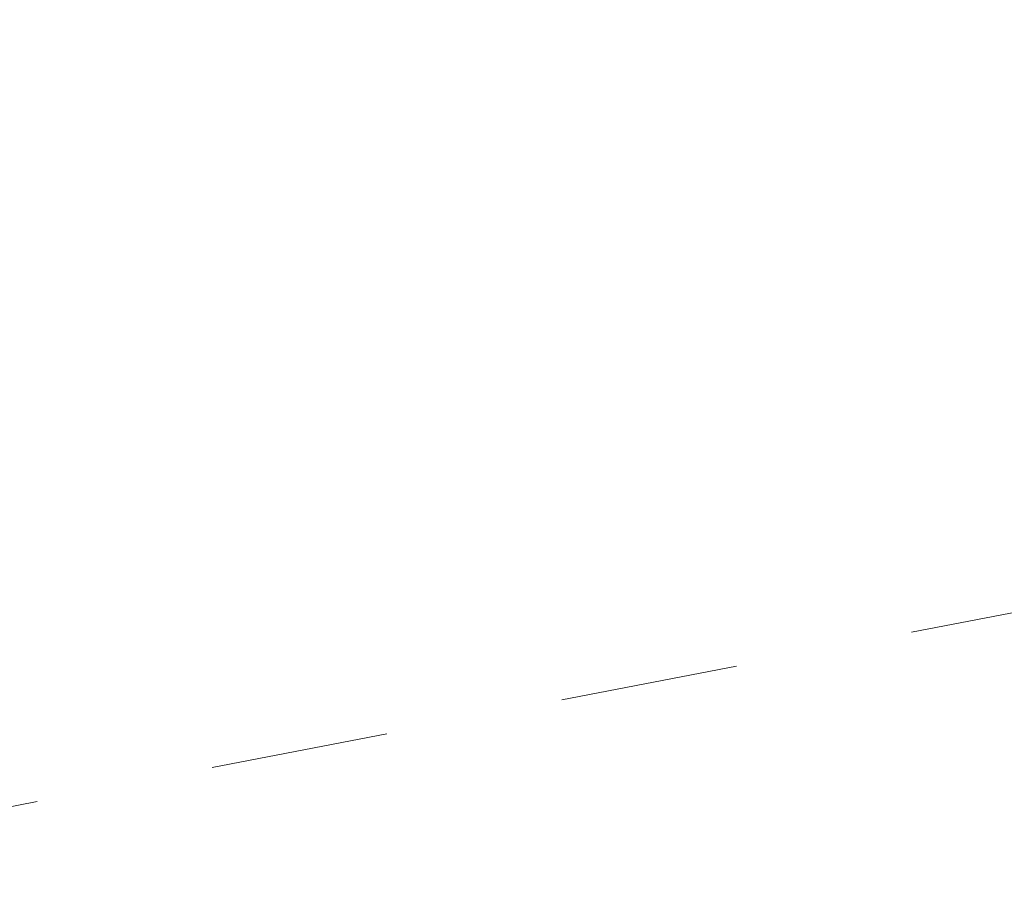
# Model space of a CAD drawing. Header units: metres. Extents: x 5504996 to 5514259, y 5943254 to 5951281.
# Tile 140 of 256: x 5509514.36 to 5509517.12, y 5947792.08 to 5947794.5. Entities that reach past the tile are written whole.
import ezdxf

# ---------------------------------------------------------------- set-up
doc = ezdxf.new("R2010")
doc.units = ezdxf.units.M
doc.linetypes.add('L_0_03', pattern=[1, 0.5, -0.5])
doc.layers.add('EGB_KonturUzytkuGruntowego', color=7, linetype='L_0_03', lineweight=18, true_color=0x008000)

msp = doc.modelspace()

# ---------------------------------------------------------------- linework, layer by layer
at = {"layer": 'EGB_KonturUzytkuGruntowego', "color": 96, "linetype": 'L_0_03', "lineweight": 18, "true_color": 0x008000, "flags": 128}
msp.add_lwpolyline([(5509132.11, 5947722.74), (5509138.95, 5947723.71), (5509174.28, 5947730.59), (5509238.85, 5947743.15), (5509250.57, 5947745.43), (5509256.78, 5947746.64), (5509279.77, 5947751.07), (5509328.99, 5947760.54), (5509398.1, 5947774.41), (5509466.39, 5947787.67), (5509571.35, 5947807.56), (5509575.37, 5947864.59), (5509585.59, 5947864.33), (5509595.51, 5947812.34), (5509606.05, 5947784.07), (5509634.83, 5947756.53), (5509689.69, 5947732.73), (5509732.68, 5947714.19), (5509740.33, 5947717.31), (5509801.61, 5947664.57), (5509875.75, 5947590.67), (5509888.55, 5947577.92), (5509897.01, 5947569.49), (5509942.28, 5947505.67), (5509946.97, 5947499.05), (5509976.47, 5947457.46), (5510054.83, 5947376.31), (5510126.58, 5947283.52), (5510258.9, 5947135), (5510253.94, 5947130.54), (5510119.91, 5947281.35), (5510092.33, 5947316.78), (5510083.35, 5947328.32), (5510050.79, 5947370.13), (5510049.32, 5947372.02), (5510048.23, 5947373.15), (5509971.45, 5947452.61), (5509970.37, 5947454.13), (5509952.93, 5947478.66), (5509943.2, 5947492.35), (5509931.62, 5947508.65), (5509922, 5947522.18), (5509900.86, 5947551.93), (5509891.59, 5947564.97), (5509848.28, 5947605.27), (5509828.55, 5947626.04), (5509813.95, 5947641.41), (5509796.82, 5947659.44), (5509793.79, 5947662.05), (5509775.08, 5947678.15), (5509758.5, 5947692.42), (5509739.22, 5947709.02), (5509731.59, 5947706.43), (5509630.59, 5947750.76), (5509601.52, 5947783.63), (5509592.23, 5947807.72), (5509544.28, 5947798.09), (5509513.29, 5947792.09), (5509480.03, 5947785.51), (5509452.41, 5947780.41), (5509446.42, 5947779.31), (5509427.06, 5947775.67), (5509415.05, 5947773.41), (5509388.09, 5947768.34), (5509354.14, 5947761.93), (5509351.68, 5947761.46), (5509349.26, 5947760.87), (5509322.54, 5947754.35), (5509294.76, 5947749.17), (5509288.79, 5947748.06), (5509259.26, 5947742.55), (5509201.21, 5947731.73), (5509134.01, 5947718.79), (5509184.94, 5947617.86), (5509192.65, 5947602.56), (5509208.88, 5947553.53), (5509219.5, 5947532.81), (5509221.57, 5947527.62), (5509225.28, 5947518.3), (5509230.29, 5947505.74), (5509234.62, 5947494.99), (5509235.43, 5947492.98), (5509245.62, 5947467.67), (5509248.8, 5947458.12), (5509258.49, 5947429.05), (5509265.71, 5947407.19), (5509268.21, 5947399.6), (5509276.09, 5947375.73), (5509279.14, 5947345.6), (5509278.67, 5947325.3), (5509278.21, 5947305.75), (5509277.73, 5947285.2), (5509277.81, 5947261.49), (5509278.34, 5947225.27), (5509282.81, 5947210.39), (5509288.75, 5947190.29), (5509306.08, 5947132.06), (5509317.35, 5947112.7), (5509319.32, 5947109.54), (5509328.96, 5947092.96), (5509391.48, 5946985.42), (5509466.85, 5946903.15), (5509481.04, 5946887.66), (5509516.37, 5946855.62), (5509531.42, 5946841.97), (5509544.33, 5946838.38), (5509546.44, 5946830.79), (5509548.19, 5946826.76), (5509527.38, 5946837.54), (5509477.01, 5946883.22), (5509471.15, 5946889.83), (5509429.65, 5946935.65), (5509398.54, 5946968.55), (5509385.51, 5946984.98), (5509383.09, 5946989.05), (5509374.16, 5947005.82), (5509323.19, 5947093.02), (5509321.17, 5947096.47), (5509300.9, 5947129.34), (5509292.67, 5947156.72), (5509286.07, 5947174.39), (5509278.7, 5947201.64), (5509273.93, 5947219.27), (5509272.33, 5947225.16), (5509272.33, 5947244.4), (5509271.53, 5947285.23), (5509272.95, 5947346.16), (5509270.09, 5947375.57), (5509267.28, 5947385), (5509258.74, 5947409.92), (5509252, 5947429.94), (5509246.69, 5947445.69), (5509239.96, 5947465.69), (5509225.67, 5947500.81), (5509224.29, 5947504.57), (5509216.41, 5947523.68), (5509214.27, 5947528.87), (5509207.89, 5947543.83), (5509199.71, 5947564.91), (5509194.33, 5947577.93), (5509189.03, 5947589.01), (5509171.45, 5947626.03), (5509134.62, 5947703.86), (5509129.04, 5947715.63), (5509126.18, 5947721.9)], close=True, dxfattribs=at)

doc.saveas('drawing.dxf')
